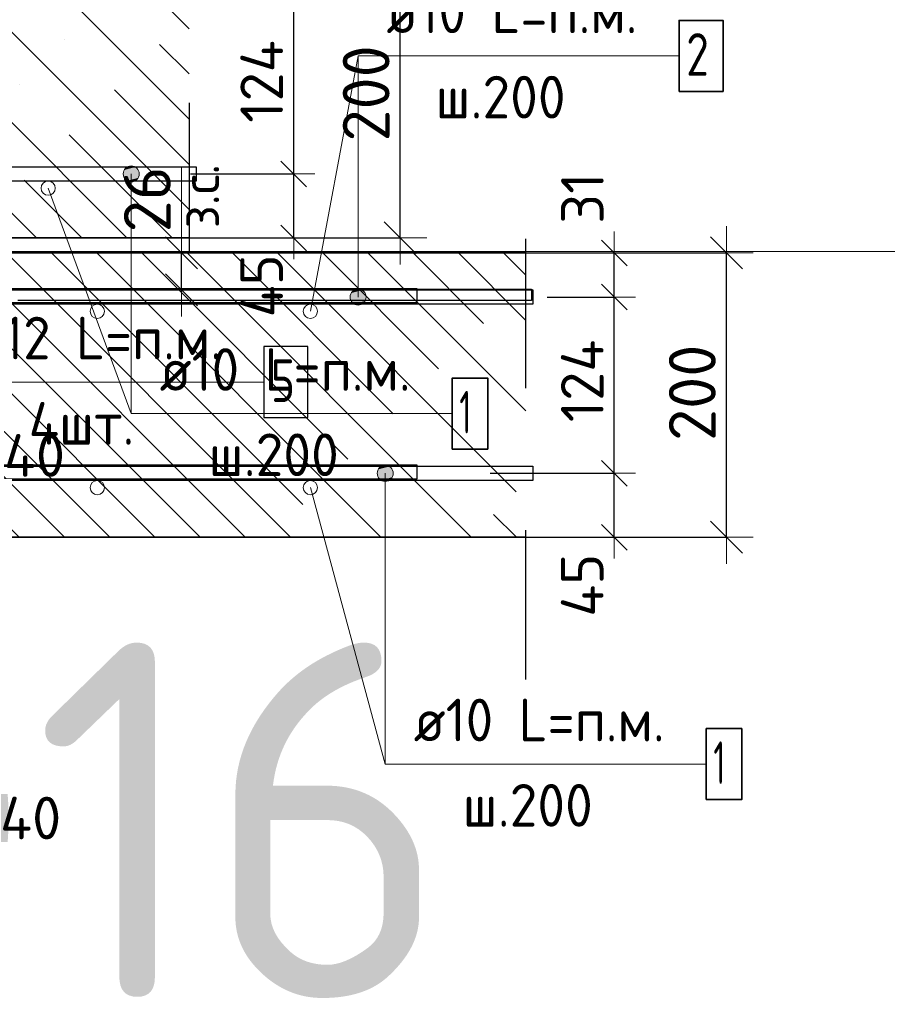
# Model space of a CAD drawing. Header units: metres. Extents: x -38 to 107, y -15 to 21.
# Tile 75 of 133: x 72.543 to 73.153, y 3.942 to 4.635. Entities that reach past the tile are written whole.
import ezdxf

# ---------------------------------------------------------------- set-up
doc = ezdxf.new("R2010")
doc.units = ezdxf.units.M
doc.header["$PDMODE"] = 65
doc.linetypes.add('______4', pattern=[0.135, 0.105, -0.03])
for name, color, linetype, lineweight in [('XR$3$Арм. стержнями нижней зоны', 180, 'Continuous', 35), ('XR$3$Арм.стержн. Арматура края', 96, 'Continuous', 35), ('XR$3$Размерная линия (1)', 7, 'Continuous', 13), ('XR$3$Размерная линия_ общее', 7, 'Continuous', 13), ('XR$5$Арм. стержнями верхней зоны', 180, 'Continuous', 35), ('XR$5$Арм. стержнями нижней зоны', 180, 'Continuous', 35), ('XR$5$Арм.стержн. Арматура края', 96, 'Continuous', 35), ('XR$5$Арм.стержн. Доп. арматура', 180, 'Continuous', 35), ('XR$5$Размерная линия (1)', 7, 'Continuous', 13), ('XR$5$Размерная линия_ общее', 7, 'Continuous', 13)]:
    doc.layers.add(name, color=color, linetype=linetype, lineweight=lineweight)
doc.styles.add('ISOCPEUR', font='txt')
doc.dimstyles.new('DIMSTYLE_11', dxfattribs={"dimtxt": 0.033, "dimasz": 0.0375, "dimexe": 0, "dimexo": 0, "dimgap": 0.0165, "dimtad": 2, "dimdec": 0, "dimlfac": 1000, "dimrnd": 1, "dimzin": 12, "dimdsep": 46, "dimtxsty": 'ISOCPEUR', "dimblk1": 'ALL_ML_STRICH', "dimblk2": 'ALL_ML_STRICH', "dimsah": 1, "dimcen": 0, "dimclrd": 7, "dimclre": 256, "dimclrt": 7, "dimadec": 0, "dimazin": 0, "dimtfac": 1, "dimtdec": 0, "dimtix": 1, "dimtmove": 2, "dimatfit": 3, "dimfxl": 0, "dimtvp": 1.2, "dimtzin": 0, "dimlwd": 0, "dimlwe": -3, "dimarcsym": 0})
doc.dimstyles.new('DIMSTYLE_12', dxfattribs={"dimtxt": 0.03, "dimasz": 0.03, "dimexe": 0, "dimexo": 0, "dimgap": 0.015, "dimtad": 2, "dimdec": 0, "dimlfac": 1000, "dimrnd": 1, "dimzin": 12, "dimdsep": 46, "dimtxsty": 'ISOCPEUR', "dimblk1": 'ALL_ML_STRICH', "dimblk2": 'ALL_ML_STRICH', "dimsah": 1, "dimcen": 0, "dimclrd": 7, "dimclre": 256, "dimclrt": 7, "dimadec": 0, "dimazin": 0, "dimtfac": 1, "dimtdec": 0, "dimtix": 1, "dimtmove": 2, "dimatfit": 3, "dimfxl": 0, "dimtzin": 0, "dimlwd": 0, "dimlwe": -3, "dimarcsym": 0})
doc.dimstyles.new('DIMSTYLE_14', dxfattribs={"dimtxt": 0.03, "dimasz": 0.03, "dimexe": 0, "dimexo": 0, "dimgap": 0.015, "dimtad": 2, "dimdec": 0, "dimlfac": 1000, "dimrnd": 1, "dimzin": 12, "dimdsep": 46, "dimtxsty": 'ISOCPEUR', "dimblk1": 'ALL_ML_STRICH', "dimblk2": 'ALL_ML_STRICH', "dimsah": 1, "dimcen": 0, "dimclrd": 7, "dimclre": 256, "dimclrt": 7, "dimadec": 0, "dimazin": 0, "dimtfac": 1, "dimtdec": 0, "dimtix": 1, "dimtmove": 2, "dimatfit": 3, "dimfxl": 0, "dimtvp": 1.2, "dimtzin": 0, "dimlwd": 0, "dimlwe": -3, "dimarcsym": 0})
doc.dimstyles.new('DIMSTYLE_23', dxfattribs={"dimtxt": 0.03, "dimasz": 0.03, "dimexe": 0, "dimexo": 0, "dimgap": 0.015, "dimtad": 2, "dimdec": 0, "dimlfac": 1000, "dimrnd": 5, "dimzin": 12, "dimdsep": 46, "dimtxsty": 'ISOCPEUR', "dimblk1": 'ALL_ML_STRICH', "dimblk2": 'ALL_ML_STRICH', "dimsah": 1, "dimcen": 0, "dimclrd": 7, "dimclre": 256, "dimclrt": 7, "dimadec": 0, "dimazin": 0, "dimtfac": 1, "dimtdec": 0, "dimtix": 1, "dimtmove": 2, "dimatfit": 3, "dimfxl": 0, "dimtvp": 1.2, "dimtzin": 0, "dimlwd": 0, "dimlwe": -3, "dimarcsym": 0})
doc.dimstyles.new('DIMSTYLE_8', dxfattribs={"dimtxt": 0.033, "dimasz": 0.0375, "dimexe": 0, "dimexo": 0, "dimgap": 0.0165, "dimtad": 2, "dimdec": 0, "dimlfac": 1000, "dimrnd": 1, "dimzin": 12, "dimdsep": 46, "dimtxsty": 'ISOCPEUR', "dimblk1": 'ALL_ML_STRICH', "dimblk2": 'ALL_ML_STRICH', "dimsah": 1, "dimcen": 0, "dimclrd": 7, "dimclre": 256, "dimclrt": 7, "dimadec": 0, "dimazin": 0, "dimtfac": 1, "dimtdec": 0, "dimtix": 1, "dimtmove": 2, "dimatfit": 3, "dimfxl": 0, "dimtzin": 0, "dimlwd": 0, "dimlwe": -3, "dimarcsym": 0})
pattern_1 = [(135, (0, 0), (-0.031819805, -0.031819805), [0.4, -0.05, 0, -0.05]), (135, (-0.01591, -0.01591), (-0.031819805, -0.031819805), [0.8, -0.1, 0.1, -0.1])]

# ---------------------------------------------------------------- blocks, each defined once
blk = doc.blocks.new('ALL_ML_STRICH')
at = {"color": 0, "linetype": 'ByBlock', "lineweight": -2}
for p, q in [((0, -0.5), (0, 0.5)), ((-0.3, -0.3), (0.3, 0.3)), ((-1, 0), (0.5, 0))]:
    blk.add_line(p, q, dxfattribs=at)
blk = doc.blocks.new('*D79')
at = {"layer": 'DEFPOINTS', "color": 7, "linetype": 'Continuous', "lineweight": 13, "transparency": 33554687}
for p in [(72.63891, 4.68139), (72.63891, 4.48139), (72.81045, 4.48139)]:
    blk.add_point(p, dxfattribs=at)
at = {"layer": 'XR$3$Размерная линия_ общее', "color": 253, "linetype": 'Continuous', "lineweight": -2, "true_color": 0xa0a0a0, "transparency": 33554687}
for p, q in [((72.65891, 4.68139), (72.81045, 4.68139)), ((72.65891, 4.48139), (72.81045, 4.48139))]:
    blk.add_line(p, q, dxfattribs=at)
at = {"layer": 'XR$3$Размерная линия_ общее', "color": 7, "linetype": 'Continuous', "lineweight": -2, "transparency": 33554687}
blk.add_line((72.81045, 4.48139), (72.81045, 4.68139), dxfattribs=at)
at = {"layer": 'XR$3$Размерная линия_ общее', "color": 7, "linetype": 'Continuous', "lineweight": 13, "transparency": 33554687, "xscale": 0.0375, "yscale": 0.0375, "zscale": 0.0375}
for p, rotation in [((72.81045, 4.68139), 90), ((72.81045, 4.48139), 270)]:
    blk.add_blockref('ALL_ML_STRICH', p, dxfattribs=dict(at, rotation=rotation))
at = {"layer": 'XR$3$Размерная линия_ общее', "color": 7, "linetype": 'Continuous', "lineweight": 13, "transparency": 33554687, "insert": (72.78645, 4.58304), "char_height": 0.033, "width": 0.099, "attachment_point": 5, "rotation": 90, "style": 'ISOCPEUR'}
blk.add_mtext('\\A1;{200}', dxfattribs=at)
blk = doc.blocks.new('*D90')
at = {"layer": 'DEFPOINTS', "color": 7, "linetype": 'Continuous', "lineweight": 13, "transparency": 33554687}
for p in [(72.47266, 4.42139), (72.51262, 4.38139), (72.47266, 4.30616)]:
    blk.add_point(p, dxfattribs=at)
at = {"layer": 'XR$3$Размерная линия (1)', "color": 9, "linetype": 'Continuous', "lineweight": -2, "true_color": 0xc7c7c7, "transparency": 33554687}
for p, q in [((72.47266, 4.40139), (72.47266, 4.30616)), ((72.51262, 4.36139), (72.51262, 4.30616))]:
    blk.add_line(p, q, dxfattribs=at)
at = {"layer": 'XR$3$Размерная линия (1)', "color": 7, "linetype": 'Continuous', "lineweight": -2, "transparency": 33554687}
blk.add_line((72.47266, 4.30616), (72.51262, 4.30616), dxfattribs=at)
at = {"layer": 'XR$3$Размерная линия (1)', "color": 7, "linetype": 'Continuous', "lineweight": 13, "transparency": 33554687, "xscale": 0.03, "yscale": 0.03, "zscale": 0.03, "rotation": 180}
blk.add_blockref('ALL_ML_STRICH', (72.47266, 4.30616), dxfattribs=at)
at = {"layer": 'XR$3$Размерная линия (1)', "color": 7, "linetype": 'Continuous', "lineweight": 13, "transparency": 33554687, "xscale": 0.03, "yscale": 0.03, "zscale": 0.03}
blk.add_blockref('ALL_ML_STRICH', (72.51262, 4.30616), dxfattribs=at)
at = {"layer": 'XR$3$Размерная линия (1)', "color": 7, "linetype": 'Continuous', "lineweight": 13, "transparency": 33554687, "insert": (72.55296, 4.32836), "char_height": 0.03, "width": 0.06, "attachment_point": 5, "style": 'ISOCPEUR'}
blk.add_mtext('\\A1;{40}', dxfattribs=at)
blk = doc.blocks.new('*D210')
at = {"layer": 'DEFPOINTS', "color": 7, "linetype": 'Continuous', "lineweight": 13, "transparency": 33554687}
for p in [(72.64279, 4.52639), (72.65564, 4.48139), (72.73545, 4.48139)]:
    blk.add_point(p, dxfattribs=at)
at = {"layer": 'XR$3$Размерная линия (1)', "color": 9, "linetype": 'Continuous', "lineweight": -2, "true_color": 0xc7c7c7, "transparency": 33554687}
for p, q in [((72.66279, 4.52639), (72.73545, 4.52639)), ((72.67564, 4.48139), (72.73545, 4.48139))]:
    blk.add_line(p, q, dxfattribs=at)
at = {"layer": 'XR$3$Размерная линия (1)', "color": 7, "linetype": 'Continuous', "lineweight": -2, "transparency": 33554687}
blk.add_line((72.73545, 4.48139), (72.73545, 4.52639), dxfattribs=at)
at = {"layer": 'XR$3$Размерная линия (1)', "color": 7, "linetype": 'Continuous', "lineweight": 13, "transparency": 33554687, "xscale": 0.03, "yscale": 0.03, "zscale": 0.03}
for p, rotation in [((72.73545, 4.52639), 90), ((72.73545, 4.48139), 270)]:
    blk.add_blockref('ALL_ML_STRICH', p, dxfattribs=dict(at, rotation=rotation))
at = {"layer": 'XR$3$Размерная линия (1)', "color": 7, "linetype": 'Continuous', "lineweight": 13, "transparency": 33554687, "insert": (72.71295, 4.44764), "char_height": 0.03, "width": 0.06, "attachment_point": 5, "rotation": 90, "style": 'ISOCPEUR'}
blk.add_mtext('\\A1;{45}', dxfattribs=at)
blk = doc.blocks.new('*D211')
at = {"layer": 'DEFPOINTS', "color": 7, "linetype": 'Continuous', "lineweight": 13, "transparency": 33554687}
for p in [(72.64982, 4.65039), (72.64279, 4.52639), (72.73545, 4.52639)]:
    blk.add_point(p, dxfattribs=at)
at = {"layer": 'XR$3$Размерная линия (1)', "color": 9, "linetype": 'Continuous', "lineweight": -2, "true_color": 0xc7c7c7, "transparency": 33554687}
for p, q in [((72.66982, 4.65039), (72.73545, 4.65039)), ((72.66279, 4.52639), (72.73545, 4.52639))]:
    blk.add_line(p, q, dxfattribs=at)
at = {"layer": 'XR$3$Размерная линия (1)', "color": 7, "linetype": 'Continuous', "lineweight": -2, "transparency": 33554687}
blk.add_line((72.73545, 4.52639), (72.73545, 4.65039), dxfattribs=at)
at = {"layer": 'XR$3$Размерная линия (1)', "color": 7, "linetype": 'Continuous', "lineweight": 13, "transparency": 33554687, "xscale": 0.03, "yscale": 0.03, "zscale": 0.03}
for p, rotation in [((72.73545, 4.65039), 90), ((72.73545, 4.52639), 270)]:
    blk.add_blockref('ALL_ML_STRICH', p, dxfattribs=dict(at, rotation=rotation))
at = {"layer": 'XR$3$Размерная линия (1)', "color": 7, "linetype": 'Continuous', "lineweight": 13, "transparency": 33554687, "insert": (72.71295, 4.59139), "char_height": 0.03, "width": 0.09, "attachment_point": 5, "rotation": 90, "style": 'ISOCPEUR'}
blk.add_mtext('\\A1;{124}', dxfattribs=at)
blk = doc.blocks.new('*D670')
at = {"layer": 'DEFPOINTS', "color": 7, "linetype": 'Continuous', "lineweight": 13, "transparency": 33554687}
for p in [(72.86852, 4.47078), (72.86852, 4.27078), (73.04007, 4.27078)]:
    blk.add_point(p, dxfattribs=at)
at = {"layer": 'XR$5$Размерная линия_ общее', "color": 253, "linetype": 'Continuous', "lineweight": -2, "true_color": 0xa0a0a0, "transparency": 33554687}
for p, q in [((72.88852, 4.47078), (73.04007, 4.47078)), ((72.88852, 4.27078), (73.04007, 4.27078))]:
    blk.add_line(p, q, dxfattribs=at)
at = {"layer": 'XR$5$Размерная линия_ общее', "color": 7, "linetype": 'Continuous', "lineweight": -2, "transparency": 33554687}
blk.add_line((73.04007, 4.27078), (73.04007, 4.47078), dxfattribs=at)
at = {"layer": 'XR$5$Размерная линия_ общее', "color": 7, "linetype": 'Continuous', "lineweight": 13, "transparency": 33554687, "xscale": 0.0375, "yscale": 0.0375, "zscale": 0.0375}
for p, rotation in [((73.04007, 4.47078), 90), ((73.04007, 4.27078), 270)]:
    blk.add_blockref('ALL_ML_STRICH', p, dxfattribs=dict(at, rotation=rotation))
at = {"layer": 'XR$5$Размерная линия_ общее', "color": 7, "linetype": 'Continuous', "lineweight": 13, "transparency": 33554687, "insert": (73.01607, 4.37243), "char_height": 0.033, "width": 0.099, "attachment_point": 5, "rotation": 90, "style": 'ISOCPEUR'}
blk.add_mtext('\\A1;{200}', dxfattribs=at)
blk = doc.blocks.new('*D720')
at = {"layer": 'DEFPOINTS', "color": 7, "linetype": 'Continuous', "lineweight": 13, "transparency": 33554687}
for p in [(72.61644, 4.47078), (72.61644, 4.44478), (72.65642, 4.44478)]:
    blk.add_point(p, dxfattribs=at)
at = {"layer": 'XR$5$Размерная линия_ общее', "color": 253, "linetype": 'Continuous', "lineweight": -2, "true_color": 0xa0a0a0, "transparency": 33554687}
for p, q in [((72.63644, 4.47078), (72.65642, 4.47078)), ((72.63644, 4.44478), (72.65642, 4.44478))]:
    blk.add_line(p, q, dxfattribs=at)
at = {"layer": 'XR$5$Размерная линия_ общее', "color": 7, "linetype": 'Continuous', "lineweight": -2, "transparency": 33554687}
blk.add_line((72.65642, 4.44478), (72.65642, 4.47078), dxfattribs=at)
at = {"layer": 'XR$5$Размерная линия_ общее', "color": 7, "linetype": 'Continuous', "lineweight": 13, "transparency": 33554687, "xscale": 0.0375, "yscale": 0.0375, "zscale": 0.0375}
for p, rotation in [((72.65642, 4.47078), 90), ((72.65642, 4.44478), 270)]:
    blk.add_blockref('ALL_ML_STRICH', p, dxfattribs=dict(at, rotation=rotation))
at = {"layer": 'XR$5$Размерная линия_ общее', "color": 7, "linetype": 'Continuous', "lineweight": 13, "transparency": 33554687, "insert": (72.65596, 4.48814), "char_height": 0.027, "width": 0.00135, "attachment_point": 1, "rotation": 90, "line_spacing_factor": 0.60241, "style": 'ISOCPEUR'}
blk.add_mtext('з.с.', dxfattribs=at)
at = {"layer": 'XR$5$Размерная линия_ общее', "color": 7, "linetype": 'Continuous', "lineweight": 13, "transparency": 33554687, "insert": (72.63242, 4.50851), "char_height": 0.033, "width": 0.066, "attachment_point": 5, "rotation": 90, "style": 'ISOCPEUR'}
blk.add_mtext('\\A1;{26}', dxfattribs=at)
blk = doc.blocks.new('*D741')
at = {"layer": 'DEFPOINTS', "color": 7, "linetype": 'Continuous', "lineweight": 13, "transparency": 33554687}
for p in [(72.85381, 4.31578), (72.86666, 4.27078), (72.9611, 4.27078)]:
    blk.add_point(p, dxfattribs=at)
at = {"layer": 'XR$5$Размерная линия (1)', "color": 9, "linetype": 'Continuous', "lineweight": -2, "true_color": 0xc7c7c7, "transparency": 33554687}
for p, q in [((72.87381, 4.31578), (72.9611, 4.31578)), ((72.88666, 4.27078), (72.9611, 4.27078))]:
    blk.add_line(p, q, dxfattribs=at)
at = {"layer": 'XR$5$Размерная линия (1)', "color": 7, "linetype": 'Continuous', "lineweight": -2, "transparency": 33554687}
blk.add_line((72.9611, 4.27078), (72.9611, 4.31578), dxfattribs=at)
at = {"layer": 'XR$5$Размерная линия (1)', "color": 7, "linetype": 'Continuous', "lineweight": 13, "transparency": 33554687, "xscale": 0.03, "yscale": 0.03, "zscale": 0.03}
for p, rotation in [((72.9611, 4.31578), 90), ((72.9611, 4.27078), 270)]:
    blk.add_blockref('ALL_ML_STRICH', p, dxfattribs=dict(at, rotation=rotation))
at = {"layer": 'XR$5$Размерная линия (1)', "color": 7, "linetype": 'Continuous', "lineweight": 13, "transparency": 33554687, "insert": (72.9386, 4.23703), "char_height": 0.03, "width": 0.06, "attachment_point": 5, "rotation": 90, "style": 'ISOCPEUR'}
blk.add_mtext('\\A1;{45}', dxfattribs=at)
blk = doc.blocks.new('*D742')
at = {"layer": 'DEFPOINTS', "color": 7, "linetype": 'Continuous', "lineweight": 13, "transparency": 33554687}
for p in [(72.89397, 4.43978), (72.85381, 4.31578), (72.9611, 4.31578)]:
    blk.add_point(p, dxfattribs=at)
at = {"layer": 'XR$5$Размерная линия (1)', "color": 9, "linetype": 'Continuous', "lineweight": -2, "true_color": 0xc7c7c7, "transparency": 33554687}
for p, q in [((72.91397, 4.43978), (72.9611, 4.43978)), ((72.87381, 4.31578), (72.9611, 4.31578))]:
    blk.add_line(p, q, dxfattribs=at)
at = {"layer": 'XR$5$Размерная линия (1)', "color": 7, "linetype": 'Continuous', "lineweight": -2, "transparency": 33554687}
blk.add_line((72.9611, 4.31578), (72.9611, 4.43978), dxfattribs=at)
at = {"layer": 'XR$5$Размерная линия (1)', "color": 7, "linetype": 'Continuous', "lineweight": 13, "transparency": 33554687, "xscale": 0.03, "yscale": 0.03, "zscale": 0.03}
for p, rotation in [((72.9611, 4.43978), 90), ((72.9611, 4.31578), 270)]:
    blk.add_blockref('ALL_ML_STRICH', p, dxfattribs=dict(at, rotation=rotation))
at = {"layer": 'XR$5$Размерная линия (1)', "color": 7, "linetype": 'Continuous', "lineweight": 13, "transparency": 33554687, "insert": (72.9386, 4.38078), "char_height": 0.03, "width": 0.09, "attachment_point": 5, "rotation": 90, "style": 'ISOCPEUR'}
blk.add_mtext('\\A1;{124}', dxfattribs=at)
blk = doc.blocks.new('*D743')
at = {"layer": 'DEFPOINTS', "color": 7, "linetype": 'Continuous', "lineweight": 13, "transparency": 33554687}
for p in [(72.84296, 4.47078), (72.89397, 4.43978), (72.9611, 4.43978)]:
    blk.add_point(p, dxfattribs=at)
at = {"layer": 'XR$5$Размерная линия (1)', "color": 9, "linetype": 'Continuous', "lineweight": -2, "true_color": 0xc7c7c7, "transparency": 33554687}
for p, q in [((72.86296, 4.47078), (72.9611, 4.47078)), ((72.91397, 4.43978), (72.9611, 4.43978))]:
    blk.add_line(p, q, dxfattribs=at)
at = {"layer": 'XR$5$Размерная линия (1)', "color": 7, "linetype": 'Continuous', "lineweight": -2, "transparency": 33554687}
blk.add_line((72.9611, 4.43978), (72.9611, 4.47078), dxfattribs=at)
at = {"layer": 'XR$5$Размерная линия (1)', "color": 7, "linetype": 'Continuous', "lineweight": 13, "transparency": 33554687, "xscale": 0.03, "yscale": 0.03, "zscale": 0.03}
for p, rotation in [((72.9611, 4.47078), 90), ((72.9611, 4.43978), 270)]:
    blk.add_blockref('ALL_ML_STRICH', p, dxfattribs=dict(at, rotation=rotation))
at = {"layer": 'XR$5$Размерная линия (1)', "color": 7, "linetype": 'Continuous', "lineweight": 13, "transparency": 33554687, "insert": (72.9387, 4.50937), "char_height": 0.03, "width": 0.06, "attachment_point": 5, "rotation": 90, "style": 'ISOCPEUR'}
blk.add_mtext('\\A1;{31}', dxfattribs=at)
blk = doc.blocks.new('*D807')
at = {"layer": 'DEFPOINTS', "color": 7, "linetype": 'Continuous', "lineweight": 13, "transparency": 33554687}
for p in [(72.4672, 4.15078), (72.5072, 4.11078), (72.4672, 4.05102)]:
    blk.add_point(p, dxfattribs=at)
at = {"layer": 'XR$5$Размерная линия (1)', "color": 9, "linetype": 'Continuous', "lineweight": -2, "true_color": 0xc7c7c7, "transparency": 33554687}
for p, q in [((72.4672, 4.13078), (72.4672, 4.05102)), ((72.5072, 4.09078), (72.5072, 4.05102))]:
    blk.add_line(p, q, dxfattribs=at)
at = {"layer": 'XR$5$Размерная линия (1)', "color": 7, "linetype": 'Continuous', "lineweight": -2, "transparency": 33554687}
blk.add_line((72.4672, 4.05102), (72.5072, 4.05102), dxfattribs=at)
at = {"layer": 'XR$5$Размерная линия (1)', "color": 7, "linetype": 'Continuous', "lineweight": 13, "transparency": 33554687, "xscale": 0.03, "yscale": 0.03, "zscale": 0.03, "rotation": 180}
blk.add_blockref('ALL_ML_STRICH', (72.4672, 4.05102), dxfattribs=at)
at = {"layer": 'XR$5$Размерная линия (1)', "color": 7, "linetype": 'Continuous', "lineweight": 13, "transparency": 33554687, "xscale": 0.03, "yscale": 0.03, "zscale": 0.03}
blk.add_blockref('ALL_ML_STRICH', (72.5072, 4.05102), dxfattribs=at)
at = {"layer": 'XR$5$Размерная линия (1)', "color": 7, "linetype": 'Continuous', "lineweight": 13, "transparency": 33554687, "insert": (72.55028, 4.07331), "char_height": 0.03, "width": 0.06, "attachment_point": 5, "style": 'ISOCPEUR'}
blk.add_mtext('\\A1;{40}', dxfattribs=at)

msp = doc.modelspace()

# ---------------------------------------------------------------- hatches: boundary and pattern name
at = {"linetype": 'Continuous', "lineweight": 25, "transparency": 33554687}
h = msp.add_hatch(dxfattribs=at)
h.set_pattern_fill('__________540', scale=0.015, style=0, pattern_type=2)
h.set_pattern_definition(pattern_1)
h.paths.add_polyline_path([(72.51262, 4.68139), (72.51262, 4.48139), (72.66181, 4.48139), (72.66181, 4.68139)], flags=0)
at = {"linetype": 'Continuous', "lineweight": 13, "transparency": 33554687}
h = msp.add_hatch(dxfattribs=at)
h.set_pattern_fill('__________540', scale=0.015, style=0, pattern_type=2)
h.set_pattern_definition(pattern_1)
h.paths.add_polyline_path([(72.2872, 4.47078), (72.2872, 4.35078), (72.2072, 4.31078), (72.2072, 4.27078), (72.89885, 4.27078), (72.89885, 4.47078)], flags=0)
at = {"layer": 'XR$3$Арм. стержнями нижней зоны', "linetype": 'Continuous', "lineweight": 13, "transparency": 33554687}
for points in [[(72.61626, 4.52921), (72.62593, 4.52921), (72.62391, 4.53123)], [(72.61626, 4.52921), (72.62391, 4.53123), (72.61828, 4.53123)], [(72.61828, 4.53123), (72.62391, 4.53123), (72.62109, 4.53202)], [(72.61547, 4.52639), (72.62672, 4.52639), (72.62593, 4.52921)], [(72.61547, 4.52639), (72.62593, 4.52921), (72.61626, 4.52921)], [(72.61626, 4.52358), (72.62672, 4.52639), (72.61547, 4.52639)], [(72.61626, 4.52358), (72.62593, 4.52358), (72.62672, 4.52639)], [(72.61828, 4.52156), (72.62593, 4.52358), (72.61626, 4.52358)], [(72.61828, 4.52156), (72.62391, 4.52156), (72.62593, 4.52358)], [(72.62391, 4.52156), (72.61828, 4.52156), (72.62109, 4.52077)]]:
    msp.add_hatch(color=7, dxfattribs=at).paths.add_polyline_path(points)
at = {"layer": 'XR$5$Арм. стержнями верхней зоны', "linetype": 'Continuous', "lineweight": 13, "transparency": 33554687}
for points in [[(72.78561, 4.4426), (72.77593, 4.4426), (72.77515, 4.43978)], [(72.78561, 4.4426), (72.77515, 4.43978), (72.7864, 4.43978)], [(72.7864, 4.43978), (72.77515, 4.43978), (72.77593, 4.43697)], [(72.78358, 4.44462), (72.77796, 4.44462), (72.77593, 4.4426)], [(72.78358, 4.44462), (72.77593, 4.4426), (72.78561, 4.4426)], [(72.7864, 4.43978), (72.77593, 4.43697), (72.78561, 4.43697)], [(72.77796, 4.44462), (72.78358, 4.44462), (72.78077, 4.44541)], [(72.78561, 4.43697), (72.77593, 4.43697), (72.77796, 4.43495)], [(72.78561, 4.43697), (72.77796, 4.43495), (72.78358, 4.43495)], [(72.78358, 4.43495), (72.77796, 4.43495), (72.78077, 4.43416)]]:
    msp.add_hatch(color=7, dxfattribs=at).paths.add_polyline_path(points)
at = {"layer": 'XR$5$Арм. стержнями нижней зоны', "linetype": 'Continuous', "lineweight": 13, "transparency": 33554687}
for points in [[(72.79428, 4.31578), (72.80553, 4.31578), (72.80474, 4.3186)], [(72.79428, 4.31578), (72.80474, 4.3186), (72.79507, 4.3186)], [(72.79507, 4.31297), (72.80553, 4.31578), (72.79428, 4.31578)], [(72.79507, 4.3186), (72.80474, 4.3186), (72.80272, 4.32062)], [(72.79507, 4.3186), (72.80272, 4.32062), (72.79709, 4.32062)], [(72.79507, 4.31297), (72.80474, 4.31297), (72.80553, 4.31578)], [(72.79709, 4.32062), (72.80272, 4.32062), (72.79991, 4.32141)], [(72.79709, 4.31095), (72.80474, 4.31297), (72.79507, 4.31297)], [(72.79709, 4.31095), (72.80272, 4.31095), (72.80474, 4.31297)], [(72.80272, 4.31095), (72.79709, 4.31095), (72.79991, 4.31016)]]:
    msp.add_hatch(color=7, dxfattribs=at).paths.add_polyline_path(points)

# ---------------------------------------------------------------- linework, layer by layer
at = {"color": 7, "linetype": '______4', "lineweight": 25, "transparency": 33554687}
for p, q in [((72.66181, 4.78139), (72.66181, 4.38139)), ((72.89885, 4.17078), (72.89885, 4.57078))]:
    msp.add_line(p, q, dxfattribs=at)
at = {"color": 7, "linetype": 'Continuous', "lineweight": 13, "transparency": 33554687}
for p, q in [((72.7472, 4.42973), (72.78077, 4.60941)), ((72.65642, 4.47078), (72.65642, 4.53078)), ((72.56262, 4.51634), (72.62109, 4.35782)), ((86.41979, 4.47171), (67.91979, 4.47171)), ((72.74723, 4.30573), (72.79991, 4.11125))]:
    msp.add_line(p, q, dxfattribs=at)
at = {"color": 7, "linetype": 'Continuous', "lineweight": 35, "transparency": 33554687}
for p, q in [((72.51262, 4.48139), (72.66181, 4.48139)), ((72.89885, 4.47078), (72.2872, 4.47078)), ((72.5072, 4.27078), (72.89885, 4.27078))]:
    msp.add_line(p, q, dxfattribs=at)
at = {"color": 7, "linetype": 'Continuous', "lineweight": 13, "transparency": 33554687}
for centre in [(72.56262, 4.51634), (72.5972, 4.42973), (72.7472, 4.42973), (72.59723, 4.30573), (72.74723, 4.30573)]:
    msp.add_circle(centre, 0.005, dxfattribs=at)
at = {"layer": 'XR$3$Арм. стержнями нижней зоны', "color": 7, "linetype": 'Continuous', "lineweight": 13, "transparency": 33554687}
for p, q in [((72.62109, 4.53202), (72.62109, 4.53202)), ((72.61547, 4.52639), (72.61547, 4.52639)), ((72.62109, 4.35782), (72.62109, 4.52639)), ((72.62672, 4.52639), (72.62672, 4.52639)), ((72.62109, 4.52077), (72.62109, 4.52077)), ((72.62109, 4.35782), (72.84709, 4.35782))]:
    msp.add_line(p, q, dxfattribs=at)
at = {"layer": 'XR$3$Арм. стержнями нижней зоны', "color": 4, "linetype": 'Continuous', "lineweight": 25, "transparency": 33554687}
msp.add_lwpolyline([(72.28762, 4.53139), (72.66681, 4.53139), (72.66681, 4.52139), (72.28762, 4.52139), (72.28762, 4.53139)], dxfattribs=at)
at = {"layer": 'XR$3$Арм. стержнями нижней зоны', "color": 7, "linetype": 'Continuous', "lineweight": 35, "transparency": 33554687}
msp.add_lwpolyline([(72.84709, 4.33282), (72.87209, 4.33282), (72.87209, 4.38282), (72.84709, 4.38282), (72.84709, 4.33282)], dxfattribs=at)
at = {"layer": 'XR$3$Арм. стержнями нижней зоны', "color": 7, "linetype": 'Continuous', "lineweight": 13, "transparency": 33554687}
msp.add_circle((72.62109, 4.52639), 0.00563, dxfattribs=at)
at = {"layer": 'XR$3$Арм.стержн. Арматура края', "color": 4, "linetype": 'Continuous', "lineweight": 25, "transparency": 33554687}
msp.add_lwpolyline([(72.32161, 4.53139), (72.66681, 4.53139), (72.66681, 4.52139), (72.32091, 4.52139)], dxfattribs=at)
at = {"layer": 'XR$5$Арм. стержнями верхней зоны', "color": 7, "linetype": 'Continuous', "lineweight": 13, "transparency": 33554687}
for p, q in [((72.78077, 4.60941), (73.00677, 4.60941)), ((72.78077, 4.60941), (72.78077, 4.43978)), ((72.77515, 4.43978), (72.77515, 4.43978)), ((72.78077, 4.44541), (72.78077, 4.44541)), ((72.7864, 4.43978), (72.7864, 4.43978)), ((72.78077, 4.43416), (72.78077, 4.43416))]:
    msp.add_line(p, q, dxfattribs=at)
at = {"layer": 'XR$5$Арм. стержнями верхней зоны', "color": 7, "linetype": 'Continuous', "lineweight": 35, "transparency": 33554687}
msp.add_lwpolyline([(73.00677, 4.58441), (73.03777, 4.58441), (73.03777, 4.63441), (73.00677, 4.63441), (73.00677, 4.58441)], dxfattribs=at)
at = {"layer": 'XR$5$Арм. стержнями верхней зоны', "color": 4, "linetype": 'Continuous', "lineweight": 25, "transparency": 33554687}
msp.add_lwpolyline([(72.3072, 4.44478), (72.90385, 4.44478), (72.90385, 4.43478), (72.3072, 4.43478), (72.3072, 4.44478)], dxfattribs=at)
at = {"layer": 'XR$5$Арм. стержнями верхней зоны', "color": 7, "linetype": 'Continuous', "lineweight": 13, "transparency": 33554687}
msp.add_circle((72.78077, 4.43978), 0.00563, dxfattribs=at)
at = {"layer": 'XR$5$Арм. стержнями нижней зоны', "color": 7, "linetype": 'Continuous', "lineweight": 13, "transparency": 33554687}
for p, q in [((72.79428, 4.31578), (72.79428, 4.31578)), ((72.79991, 4.32141), (72.79991, 4.32141)), ((72.79991, 4.11125), (72.79991, 4.31578)), ((72.80553, 4.31578), (72.80553, 4.31578)), ((72.79991, 4.31016), (72.79991, 4.31016)), ((72.79991, 4.11125), (73.02591, 4.11125))]:
    msp.add_line(p, q, dxfattribs=at)
at = {"layer": 'XR$5$Арм. стержнями нижней зоны', "color": 4, "linetype": 'Continuous', "lineweight": 25, "transparency": 33554687}
msp.add_lwpolyline([(72.30715, 4.32078), (72.90385, 4.32078), (72.90385, 4.31078), (72.30715, 4.31078), (72.30715, 4.32078)], dxfattribs=at)
at = {"layer": 'XR$5$Арм. стержнями нижней зоны', "color": 7, "linetype": 'Continuous', "lineweight": 35, "transparency": 33554687}
msp.add_lwpolyline([(73.02591, 4.08625), (73.05091, 4.08625), (73.05091, 4.13625), (73.02591, 4.13625), (73.02591, 4.08625)], dxfattribs=at)
at = {"layer": 'XR$5$Арм. стержнями нижней зоны', "color": 7, "linetype": 'Continuous', "lineweight": 13, "transparency": 33554687}
msp.add_circle((72.79991, 4.31578), 0.00563, dxfattribs=at)
at = {"layer": 'XR$5$Арм.стержн. Арматура края', "color": 4, "linetype": 'Continuous', "lineweight": 25, "transparency": 33554687}
for points in [[(72.35068, 4.44578), (72.82212, 4.44578), (72.82212, 4.43578), (72.35137, 4.43578)], [(72.35137, 4.32178), (72.82212, 4.32178), (72.82212, 4.31178)], [(72.82212, 4.31178), (72.35068, 4.31178)]]:
    msp.add_lwpolyline(points, dxfattribs=at)
at = {"layer": 'XR$5$Арм.стержн. Арматура края', "color": 40, "linetype": 'Continuous', "lineweight": 25, "transparency": 33554687}
msp.add_lwpolyline([(72.54113, 4.44542), (72.90285, 4.44542), (72.90285, 4.43742), (72.5413, 4.43742)], dxfattribs=at)
at = {"layer": 'XR$5$Арм.стержн. Доп. арматура', "color": 7, "linetype": 'Continuous', "lineweight": 13, "transparency": 33554687}
msp.add_line((72.48838, 4.37994), (72.71438, 4.37994), dxfattribs=at)
at = {"layer": 'XR$5$Арм.стержн. Доп. арматура', "color": 7, "linetype": 'Continuous', "lineweight": 25, "transparency": 33554687}
msp.add_lwpolyline([(72.71438, 4.35494), (72.74538, 4.35494), (72.74538, 4.40494), (72.71438, 4.40494), (72.71438, 4.35494)], dxfattribs=at)

# ---------------------------------------------------------------- texts
at = {"color": 7, "linetype": 'Continuous', "lineweight": 35, "transparency": 33554687, "insert": (70.35063, 3.94671), "char_height": 0.25, "width": 2.7437149, "attachment_point": 7, "style": 'ISOCPEUR'}
msp.add_mtext('\\W0.96;ГОСТ 34028-2016', dxfattribs=at)
at = {"layer": 'XR$3$Арм. стержнями нижней зоны', "color": 7, "linetype": 'Continuous', "lineweight": 25, "transparency": 33554687, "char_height": 0.03, "attachment_point": 7, "style": 'ISOCPEUR'}
for s, insert, width in [('\\W0.94;ø10 L=п.м.', (72.64109, 4.37382), 0.1999831), ('\\W0.56;1', (72.85209, 4.34382), 0.0233333), ('\\W0.95;ш.200 ', (72.67559, 4.31382), 0.1311996)]:
    msp.add_mtext(s, dxfattribs=dict(at, insert=insert, width=width))
at = {"layer": 'XR$5$Арм. стержнями верхней зоны', "color": 7, "linetype": 'Continuous', "lineweight": 25, "transparency": 33554687, "char_height": 0.03, "attachment_point": 7, "style": 'ISOCPEUR'}
for s, insert, width in [('\\W0.94;ø10 L=п.м.', (72.80077, 4.62541), 0.1999831), ('\\W0.78;2', (73.01177, 4.59541), 0.0326407), ('\\W0.95;ш.200 ', (72.83527, 4.56541), 0.1311997)]:
    msp.add_mtext(s, dxfattribs=dict(at, insert=insert, width=width))
at = {"layer": 'XR$5$Арм. стержнями нижней зоны', "color": 7, "linetype": 'Continuous', "lineweight": 25, "transparency": 33554687, "char_height": 0.03, "attachment_point": 7, "style": 'ISOCPEUR'}
for s, insert, width in [('\\W0.94;ø10 L=п.м.', (72.81991, 4.12725), 0.1999832), ('\\W0.56;1', (73.03091, 4.09725), 0.0233333), ('\\W0.95;ш.200 ', (72.85441, 4.06725), 0.1311996)]:
    msp.add_mtext(s, dxfattribs=dict(at, insert=insert, width=width))
at = {"layer": 'XR$5$Арм.стержн. Доп. арматура', "color": 7, "linetype": 'Continuous', "lineweight": 25, "transparency": 33554687, "char_height": 0.03, "attachment_point": 7, "style": 'ISOCPEUR'}
for s, insert, width in [('\\W0.94;ø12 L=п.м.', (72.50838, 4.39594), 0.1999832), ('\\W0.78;5', (72.71938, 4.36594), 0.0326407), ('\\W0.95;4шт. ', (72.54888, 4.33594), 0.1191577)]:
    msp.add_mtext(s, dxfattribs=dict(at, insert=insert, width=width))

# ---------------------------------------------------------------- dimensions: what is measured, and where the dimension line sits
at = {"layer": 'XR$3$Размерная линия (1)', "color": 7, "linetype": 'Continuous', "lineweight": 13, "transparency": 33554687}
for base, p1, p2, dimstyle, picture, middle in [((72.73545, 4.65039), (72.66279, 4.52639), (72.66982, 4.65039), 'DIMSTYLE_12', '*D211', (72.71295, 4.59139)), ((72.73545, 4.52639), (72.67564, 4.48139), (72.66279, 4.52639), 'DIMSTYLE_14', '*D210', (72.71295, 4.44764))]:
    dim = msp.add_linear_dim(base=base, p1=p1, p2=p2, angle=90, dimstyle=dimstyle, override={"dimpost": '<>', "dimclrd": 7, "dimclre": 9, "dimclrt": 7, "dimlwd": 0, "dimlwe": 65533}, dxfattribs=at)
    dim.commit()
    dim.dimension.update_dxf_attribs({"geometry": picture, "text_midpoint": middle, "dimtype": 160})
dim = msp.add_linear_dim(base=(72.51262, 4.30616), p1=(72.47266, 4.40139), p2=(72.51262, 4.36139), dimstyle='DIMSTYLE_14', override={"dimpost": '<>', "dimclrd": 7, "dimclre": 9, "dimclrt": 7, "dimlwd": 0, "dimlwe": 65533}, dxfattribs=at)
dim.commit()
dim.dimension.update_dxf_attribs({"geometry": '*D90', "text_midpoint": (72.55296, 4.32836), "dimtype": 160})
at = {"layer": 'XR$3$Размерная линия_ общее', "color": 7, "linetype": 'Continuous', "lineweight": 13, "transparency": 33554687}
dim = msp.add_linear_dim(base=(72.81045, 4.68139), p1=(72.65891, 4.48139), p2=(72.65891, 4.68139), angle=90, dimstyle='DIMSTYLE_8', override={"dimpost": '<>', "dimclrd": 7, "dimclre": 253, "dimclrt": 7, "dimlwd": 0, "dimlwe": 65533}, dxfattribs=at)
dim.commit()
dim.dimension.update_dxf_attribs({"geometry": '*D79', "text_midpoint": (72.78645, 4.58304), "dimtype": 160})
at = {"layer": 'XR$5$Размерная линия (1)', "color": 7, "linetype": 'Continuous', "lineweight": 13, "transparency": 33554687}
for base, p1, p2, dimstyle, picture, middle in [((72.9611, 4.47078), (72.91397, 4.43978), (72.86296, 4.47078), 'DIMSTYLE_14', '*D743', (72.9387, 4.50937)), ((72.9611, 4.43978), (72.87381, 4.31578), (72.91397, 4.43978), 'DIMSTYLE_12', '*D742', (72.9386, 4.38078)), ((72.9611, 4.31578), (72.88666, 4.27078), (72.87381, 4.31578), 'DIMSTYLE_14', '*D741', (72.9386, 4.23703))]:
    dim = msp.add_linear_dim(base=base, p1=p1, p2=p2, angle=90, dimstyle=dimstyle, override={"dimpost": '<>', "dimclrd": 7, "dimclre": 9, "dimclrt": 7, "dimlwd": 0, "dimlwe": 65533}, dxfattribs=at)
    dim.commit()
    dim.dimension.update_dxf_attribs({"geometry": picture, "text_midpoint": middle, "dimtype": 160})
dim = msp.add_linear_dim(base=(72.5072, 4.05102), p1=(72.4672, 4.13078), p2=(72.5072, 4.09078), dimstyle='DIMSTYLE_23', override={"dimpost": '<>', "dimclrd": 7, "dimclre": 9, "dimclrt": 7, "dimlwd": 0, "dimlwe": 65533}, dxfattribs=at)
dim.commit()
dim.dimension.update_dxf_attribs({"geometry": '*D807', "text_midpoint": (72.55028, 4.07331), "dimtype": 160})
at = {"layer": 'XR$5$Размерная линия_ общее', "color": 7, "linetype": 'Continuous', "lineweight": 13, "transparency": 33554687}
dim = msp.add_linear_dim(base=(72.65642, 4.47078), p1=(72.63644, 4.44478), p2=(72.63644, 4.47078), angle=90, text='<>\\Xз.с.', dimstyle='DIMSTYLE_11', override={"dimpost": '<>', "dimclrd": 7, "dimclre": 253, "dimclrt": 7, "dimlwd": 0, "dimlwe": 65533}, dxfattribs=at)
dim.commit()
dim.dimension.update_dxf_attribs({"geometry": '*D720', "text_midpoint": (72.63242, 4.50851), "dimtype": 160})
dim = msp.add_linear_dim(base=(73.04007, 4.47078), p1=(72.88852, 4.27078), p2=(72.88852, 4.47078), angle=90, dimstyle='DIMSTYLE_8', override={"dimpost": '<>', "dimclrd": 7, "dimclre": 253, "dimclrt": 7, "dimlwd": 0, "dimlwe": 65533}, dxfattribs=at)
dim.commit()
dim.dimension.update_dxf_attribs({"geometry": '*D670', "text_midpoint": (73.01607, 4.37243), "dimtype": 160})

doc.saveas('drawing.dxf')
